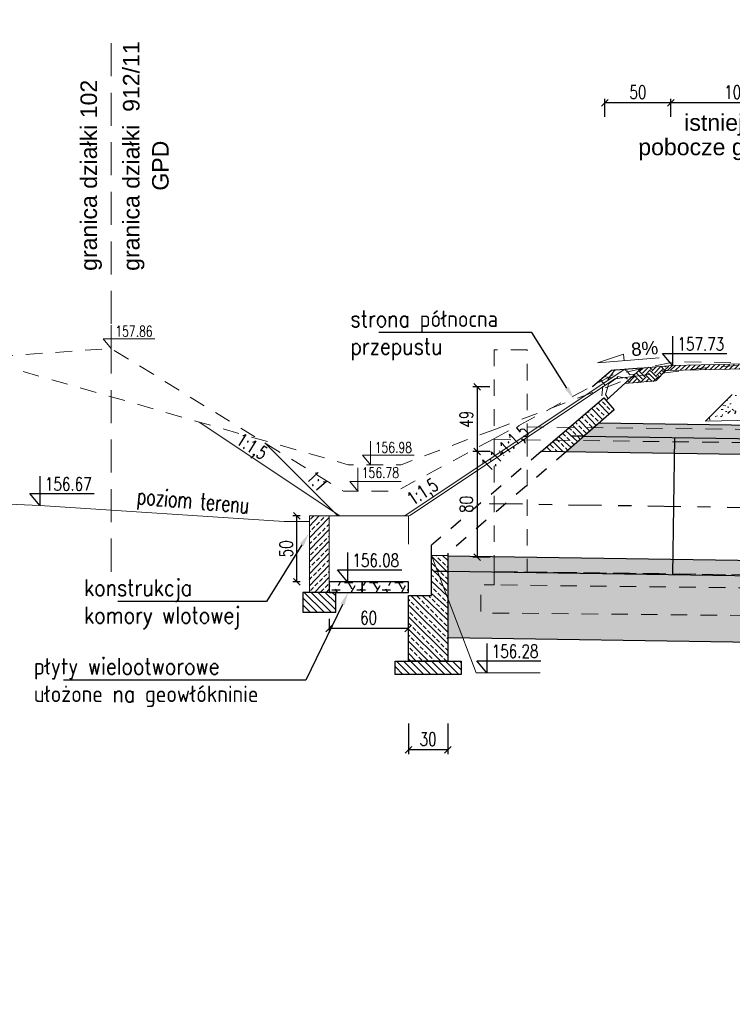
# Model space of a CAD drawing. Header units: metres. Extents: x 0 to 7550187, y 0 to 5738922.
# Tile 18 of 43: x 7549233.78 to 7549239.18, y 5738672.16 to 5738679.61. Entities that reach past the tile are written whole.
import ezdxf
from ezdxf import colors
from ezdxf.entities.mleader import LeaderData, LeaderLine
from ezdxf.enums import TextEntityAlignment as Align
from ezdxf.math import Vec2, Vec3

# ---------------------------------------------------------------- set-up
doc = ezdxf.new("R2010")
doc.units = ezdxf.units.M
doc.header["$PDSIZE"] = -1
for name, pattern in [('DASHDOT', [25.4, 12.7, -6.35, 0, -6.35]), ('DASHDOT2', [0.5, 0.25, -0.125, 0, -0.125]), ('DASHED2', [0.375, 0.25, -0.125]), ('HIDDEN', [0.375, 0.25, -0.125])]:
    doc.linetypes.add(name, pattern=pattern)
for name, color, linetype in [('__STYL_RZĘDNE', 4, 'Continuous'), ('_STYL_KONS_GRUBE', 3, 'Continuous'), ('_STYL_OPISY', 7, 'Continuous'), ('_STYL_OSIE', 5, 'DASHDOT'), ('_STYL_WYMIARY', 7, 'Continuous'), ('_STYL_WYPOSAŻENIE', 5, 'Continuous')]:
    doc.layers.add(name, color=color, linetype=linetype)
for name, color, linetype, lineweight in [('_STYL_HATCH', 7, 'Continuous', 0), ('_STYL_JEZDNIA', 5, 'Continuous', 0), ('_STYL_OPIS', 4, 'Continuous', 0), ('_STYL_PRZEPUST', 2, 'Continuous', 30), ('_STYL_TEREN', 4, 'Continuous', 0), ('D_kreskowanie', 7, 'Continuous', 5)]:
    doc.layers.add(name, color=color, linetype=linetype, lineweight=lineweight)
doc.styles.add('opis_1_50cm', font='arial.ttf', dxfattribs={"height": 12.5})
doc.styles.add('Romans', font='Romans.shx', dxfattribs={"width": 0.75})
doc.styles.get("Standard").update_dxf_attribs({"font": 'romans.shx', "width": 0.75})
doc.dimstyles.new('1-50', dxfattribs={"dimscale": 0.05, "dimtxt": 2, "dimasz": 1, "dimexe": 0.625, "dimexo": 0.625, "dimtad": 1, "dimdec": 0, "dimlfac": 100, "dimzin": 1, "dimtxsty": 'Standard', "dimblk": 'OBLIQUE', "dimcen": 1, "dimclrd": 256, "dimclre": 256, "dimclrt": 4, "dimadec": 0, "dimazin": 0, "dimtfac": 1, "dimtdec": 0, "dimtmove": 1, "dimatfit": 2, "dimfxl": 0, "dimtzin": 1, "dimarcsym": 0})
pattern_1 = [(45, (0, 6.7097), (-0.04490128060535, 0.04490128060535), []), (45, (0.0449, 6.7097), (-0.04490128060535, 0.04490128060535), [0.03175, -0.015875])]
pattern_2 = [(135, (0, 6.7097), (-0.04490128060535, -0.04490128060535), []), (135, (3e-18, 6.7546), (-0.04490128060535, -0.04490128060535), [0.03175, -0.015875])]
pattern_3 = [(0, (66524.54505, 58181.010393), (0.09525, 0.0549926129), [0.0635, -0.127]), (120, (66524.54505, 58181.010393), (-0.09524999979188, 0.05499261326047), [0.0635, -0.127]), (60, (66524.54505, 58181.010393), (2.0812e-10, 0.10998522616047), [-0.127, 0.0635])]

# ---------------------------------------------------------------- blocks, each defined once
blk = doc.blocks.new('_Oblique')
at = {"color": 0, "linetype": 'ByBlock', "lineweight": -2}
blk.add_line((-0.5, -0.5), (0.5, 0.5), dxfattribs=at)
blk = doc.blocks.new('*D28')
at = {"layer": '_STYL_WYMIARY', "lineweight": -2, "transparency": 16777216}
for p, q in [((7549237.3438, 5738676.8327), (7549237.2168, 5738676.8327)), ((7549237.248, 5738676.8327), (7549237.248, 5738676.3427)), ((7549237.3466, 5738676.3427), (7549237.2168, 5738676.3427))]:
    blk.add_line(p, q, dxfattribs=at)
at = {"layer": 'Defpoints', "color": 0, "transparency": 16777216}
for p in [(7549237.375, 5738676.8327), (7549237.248, 5738676.3427), (7549237.3779, 5738676.3427)]:
    blk.add_point(p, dxfattribs=at)
at = {"layer": '_STYL_WYMIARY', "lineweight": -2, "transparency": 16777216, "xscale": 0.05, "yscale": 0.05, "zscale": 0.05}
for p, rotation in [((7549237.248, 5738676.8327), 90), ((7549237.248, 5738676.3427), 270)]:
    blk.add_blockref('_Oblique', p, dxfattribs=dict(at, rotation=rotation))
at = {"layer": '_STYL_WYMIARY', "transparency": 16777216, "insert": (7549237.1668, 5738676.5877), "char_height": 0.1, "attachment_point": 5, "rotation": 90}
blk.add_mtext('49', dxfattribs=at)
blk = doc.blocks.new('*D13')
at = {"layer": '_STYL_WYMIARY', "lineweight": -2, "transparency": 16777216}
for p, q in [((7549238.716, 5738678.8753), (7549238.716, 5738679.0123)), ((7549239.716, 5738678.9811), (7549238.716, 5738678.9811)), ((7549239.716, 5738678.9137), (7549239.716, 5738679.0123))]:
    blk.add_line(p, q, dxfattribs=at)
at = {"layer": 'Defpoints', "color": 0, "transparency": 16777216}
for p in [(7549238.716, 5738678.9811), (7549238.716, 5738678.8441), (7549239.716, 5738678.8824)]:
    blk.add_point(p, dxfattribs=at)
at = {"layer": '_STYL_WYMIARY', "lineweight": -2, "transparency": 16777216, "xscale": 0.05, "yscale": 0.05, "zscale": 0.05, "rotation": 180}
blk.add_blockref('_Oblique', (7549238.716, 5738678.9811), dxfattribs=at)
at = {"layer": '_STYL_WYMIARY', "lineweight": -2, "transparency": 16777216, "xscale": 0.05, "yscale": 0.05, "zscale": 0.05}
blk.add_blockref('_Oblique', (7549239.716, 5738678.9811), dxfattribs=at)
at = {"layer": '_STYL_WYMIARY', "color": 4, "transparency": 16777216, "insert": (7549239.216, 5738679.0623), "char_height": 0.1, "attachment_point": 5}
blk.add_mtext('100', dxfattribs=at)
blk = doc.blocks.new('*D25')
at = {"layer": '_STYL_WYMIARY', "lineweight": -2, "transparency": 16777216}
for p, q in [((7549236.7279, 5738674.2846), (7549236.7279, 5738674.0533)), ((7549237.026, 5738674.2846), (7549237.026, 5738674.0533)), ((7549237.026, 5738674.0846), (7549236.7279, 5738674.0846))]:
    blk.add_line(p, q, dxfattribs=at)
at = {"layer": 'Defpoints', "color": 0, "transparency": 16777216}
for p in [(7549236.7279, 5738674.5107), (7549237.026, 5738674.5107), (7549236.7279, 5738674.0846)]:
    blk.add_point(p, dxfattribs=at)
at = {"layer": '_STYL_WYMIARY', "lineweight": -2, "transparency": 16777216, "xscale": 0.05, "yscale": 0.05, "zscale": 0.05, "rotation": 180}
blk.add_blockref('_Oblique', (7549236.7279, 5738674.0846), dxfattribs=at)
at = {"layer": '_STYL_WYMIARY', "lineweight": -2, "transparency": 16777216, "xscale": 0.05, "yscale": 0.05, "zscale": 0.05}
blk.add_blockref('_Oblique', (7549237.026, 5738674.0846), dxfattribs=at)
at = {"layer": '_STYL_WYMIARY', "color": 4, "transparency": 16777216, "insert": (7549236.877, 5738674.1658), "char_height": 0.1, "attachment_point": 5}
blk.add_mtext('30', dxfattribs=at)
blk = doc.blocks.new('*D26')
at = {"layer": '_STYL_WYMIARY', "lineweight": -2, "transparency": 16777216}
for p, q in [((7549238.216, 5738678.8753), (7549238.216, 5738679.0123)), ((7549238.716, 5738678.9811), (7549238.216, 5738678.9811)), ((7549238.716, 5738678.8753), (7549238.716, 5738679.0123))]:
    blk.add_line(p, q, dxfattribs=at)
at = {"layer": 'Defpoints', "color": 0, "transparency": 16777216}
for p in [(7549238.216, 5738678.9811), (7549238.216, 5738678.8441), (7549238.716, 5738678.8441)]:
    blk.add_point(p, dxfattribs=at)
at = {"layer": '_STYL_WYMIARY', "lineweight": -2, "transparency": 16777216, "xscale": 0.05, "yscale": 0.05, "zscale": 0.05, "rotation": 180}
blk.add_blockref('_Oblique', (7549238.216, 5738678.9811), dxfattribs=at)
at = {"layer": '_STYL_WYMIARY', "lineweight": -2, "transparency": 16777216, "xscale": 0.05, "yscale": 0.05, "zscale": 0.05}
blk.add_blockref('_Oblique', (7549238.716, 5738678.9811), dxfattribs=at)
at = {"layer": '_STYL_WYMIARY', "color": 4, "transparency": 16777216, "insert": (7549238.466, 5738679.0623), "char_height": 0.1, "attachment_point": 5}
blk.add_mtext('50', dxfattribs=at)
blk = doc.blocks.new('*D29')
at = {"layer": '_STYL_WYMIARY', "lineweight": -2, "transparency": 16777216}
for p, q in [((7549237.3466, 5738676.3427), (7549237.2168, 5738676.3427)), ((7549237.2481, 5738676.3427), (7549237.2481, 5738675.5426)), ((7549237.3466, 5738675.5426), (7549237.2168, 5738675.5426))]:
    blk.add_line(p, q, dxfattribs=at)
at = {"layer": 'Defpoints', "color": 0, "transparency": 16777216}
for p in [(7549237.3779, 5738676.3427), (7549237.2481, 5738675.5426), (7549237.3779, 5738675.5426)]:
    blk.add_point(p, dxfattribs=at)
at = {"layer": '_STYL_WYMIARY', "lineweight": -2, "transparency": 16777216, "xscale": 0.05, "yscale": 0.05, "zscale": 0.05}
for p, rotation in [((7549237.2481, 5738676.3427), 90), ((7549237.2481, 5738675.5426), 270)]:
    blk.add_blockref('_Oblique', p, dxfattribs=dict(at, rotation=rotation))
at = {"layer": '_STYL_WYMIARY', "transparency": 16777216, "insert": (7549237.1668, 5738675.9426), "char_height": 0.1, "attachment_point": 5, "rotation": 90}
blk.add_mtext('80', dxfattribs=at)
blk = doc.blocks.new('*D75')
at = {"layer": '_STYL_WYMIARY', "lineweight": -2, "transparency": 16777216}
for p, q in [((7549236.1268, 5738675.0771), (7549236.1268, 5738674.9723)), ((7549236.7268, 5738675.0771), (7549236.7268, 5738674.9723)), ((7549236.7268, 5738675.0035), (7549236.1268, 5738675.0035))]:
    blk.add_line(p, q, dxfattribs=at)
at = {"layer": 'Defpoints', "color": 0, "transparency": 16777216}
for p in [(7549236.1268, 5738675.1083), (7549236.7268, 5738675.1083), (7549236.1268, 5738675.0035)]:
    blk.add_point(p, dxfattribs=at)
at = {"layer": '_STYL_WYMIARY', "lineweight": -2, "transparency": 16777216, "xscale": 0.05, "yscale": 0.05, "zscale": 0.05, "rotation": 180}
blk.add_blockref('_Oblique', (7549236.1268, 5738675.0035), dxfattribs=at)
at = {"layer": '_STYL_WYMIARY', "lineweight": -2, "transparency": 16777216, "xscale": 0.05, "yscale": 0.05, "zscale": 0.05}
blk.add_blockref('_Oblique', (7549236.7268, 5738675.0035), dxfattribs=at)
at = {"layer": '_STYL_WYMIARY', "transparency": 16777216, "insert": (7549236.4268, 5738675.0848), "char_height": 0.1, "attachment_point": 5}
blk.add_mtext('60', dxfattribs=at)
blk = doc.blocks.new('*D76')
at = {"layer": '_STYL_WYMIARY', "lineweight": -2, "transparency": 16777216}
for p, q in [((7549235.9079, 5738675.8562), (7549235.8518, 5738675.8562)), ((7549235.8831, 5738675.3562), (7549235.8831, 5738675.8562)), ((7549235.9079, 5738675.3562), (7549235.8518, 5738675.3562))]:
    blk.add_line(p, q, dxfattribs=at)
at = {"layer": 'Defpoints', "color": 0, "transparency": 16777216}
for p in [(7549235.8831, 5738675.8562), (7549235.9392, 5738675.8562), (7549235.9392, 5738675.3562)]:
    blk.add_point(p, dxfattribs=at)
at = {"layer": '_STYL_WYMIARY', "lineweight": -2, "transparency": 16777216, "xscale": 0.05, "yscale": 0.05, "zscale": 0.05}
for p, rotation in [((7549235.8831, 5738675.8562), 90), ((7549235.8831, 5738675.3562), 270)]:
    blk.add_blockref('_Oblique', p, dxfattribs=dict(at, rotation=rotation))
at = {"layer": '_STYL_WYMIARY', "transparency": 16777216, "insert": (7549235.8018, 5738675.6062), "char_height": 0.1, "attachment_point": 5, "rotation": 90}
blk.add_mtext('50', dxfattribs=at)

msp = doc.modelspace()

# ---------------------------------------------------------------- hatches: boundary and pattern name
at = {"layer": '_STYL_HATCH', "transparency": 33554526}
h = msp.add_hatch(dxfattribs=at)
h.set_pattern_fill('ANSI31', color=256, scale=0.2, angle=-1.698848)
h.set_pattern_definition([(43.301152, (7549352.999638, 5738744.98352), (-0.017145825, 0.018193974), [])])
h.paths.add_polyline_path([(7549238.72789, 5738676.99348), (7549238.68982, 5738676.95553), (7549242.82783, 5738677.04348), (7549242.82789, 5738677.08348), (7549239.82845, 5738677.00974)])
at = {"layer": '_STYL_HATCH', "lineweight": 0, "transparency": 33554687}
h = msp.add_hatch(dxfattribs=at)
h.set_pattern_fill('EARTH', color=8, scale=0.01, angle=45)
h.set_pattern_definition([(45, (66583.78854, 58325.468446), (7e-18, 0.0898025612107), [0.0635, -0.0635]), (45, (66583.7717, 58325.485284), (7e-18, 0.0898025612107), [0.0635, -0.0635]), (45, (66583.75486, 58325.50212), (7e-18, 0.0898025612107), [0.0635, -0.0635]), (135, (66583.75486, 58325.51335), (-0.0898025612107, 7e-18), [0.0635, -0.0635]), (135, (66583.7717, 58325.530186), (-0.0898025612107, 7e-18), [0.0635, -0.0635]), (135, (66583.78854, 58325.547024), (-0.0898025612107, 7e-18), [0.0635, -0.0635])])
h.paths.add_polyline_path([(7549238.72789, 5738676.99348), (7549238.68974, 5738676.95552), (7549238.6784, 5738676.95522), (7549238.60102, 5738676.878), (7549238.56941, 5738676.87431), (7549238.36634, 5738676.85867), (7549238.49252, 5738676.97466)])
at = {"layer": '_STYL_HATCH', "transparency": 33554526}
h = msp.add_hatch(dxfattribs=at)
h.set_pattern_fill('AR-CONC', color=256, scale=0.001, angle=358)
h.set_pattern_definition([(48, (66524.74505, 58180.97976), (0.181517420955, -0.0222875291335), [0.01905, -0.20955]), (353, (66524.74505, 58180.97976), (-0.0285541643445, 0.192170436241), [0.01524, -0.16764058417]), (98.4514447, (66524.76018, 58180.9779), (0.1529632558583, 0.169882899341), [0.0161900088, -0.1780902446]), (44.1842, (66524.74682, 58181.03053), (0.2694466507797, -0.051477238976), [0.028575, -0.314325]), (94.63555761, (66524.76928, 58181.02624), (0.245894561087, 0.238990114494), [0.02428502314, -0.26713560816]), (349.18415117, (66524.74682, 58181.03053), (0.2458945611, 0.238990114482), [0.02285996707, -0.25145973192]), (19, (66524.77176, 58181.01696), (0.1479530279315, -0.1074941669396), [0.01905, -0.20955]), (324, (66524.77176, 58181.01696), (0.068192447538, 0.1819189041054), [0.01524, -0.16764]), (69.451445, (66524.7841, 58181.008), (0.216145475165, 0.0744247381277), [0.0161900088, -0.1780899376]), (35.5, (66524.74505, 58180.979765), (0.00603765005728, 0.0843957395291), [0, -0.165608, 0, -0.17018, 0, -0.168275]), (5.5, (66524.74505, 58180.979765), (0.0702752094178, 0.0977875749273), [0, -0.097028, 0, -0.161798, 0, -0.064135]), (325.5, (66524.68844, 58180.98174), (0.13530806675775, -0.01045729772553), [0, -0.0635, 0, -0.19812, 0, -0.26289]), (315.5, (66524.66306, 58180.98263), (0.148926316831, 0.0202413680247), [0, -0.08255, 0, -0.131572, 0, -0.18669])])
h.paths.add_polyline_path([(7549238.9775, 5738676.57165), (7549240.85681, 5738676.61159), (7549242.82789, 5738676.65348), (7549242.82796, 5738676.85348), (7549239.18127, 5738676.77483)])
at = {"layer": '_STYL_HATCH', "linetype": 'Continuous', "transparency": 33554636}
h = msp.add_hatch(dxfattribs=at)
h.set_pattern_fill('ANSI33', color=256, scale=0.01, angle=90)
h.set_pattern_definition(pattern_2)
h.paths.add_polyline_path([(7549238.286, 5738676.65751), (7549238.2073, 5738676.74828), (7549237.94726, 5738676.52605), (7549238.13262, 5738676.52384), (7549238.17094, 5738676.55707), (7549238.17109, 5738676.55707)])
h.paths.add_polyline_path([(7549238.13262, 5738676.52384), (7549237.94726, 5738676.52605), (7549237.87178, 5738676.46155), (7549238.05756, 5738676.45876)])
h.paths.add_polyline_path([(7549238.0586, 5738676.45874), (7549237.87178, 5738676.46155), (7549237.83255, 5738676.42802), (7549238.02086, 5738676.42576)])
h.paths.add_polyline_path([(7549238.02086, 5738676.42576), (7549237.83255, 5738676.42802), (7549237.73377, 5738676.3436), (7549237.89886, 5738676.34113), (7549237.92385, 5738676.34097)])
h = msp.add_hatch(dxfattribs=at)
h.set_pattern_fill('ANSI33', color=256, scale=0.01, angle=90)
h.set_pattern_definition(pattern_2)
h.paths.add_polyline_path([(7549248.72908, 5738676.39872), (7549238.17094, 5738676.55707), (7549238.05756, 5738676.45876), (7549248.72671, 5738676.29872)])
h = msp.add_hatch(dxfattribs=at)
h.set_pattern_fill('ANSI33', color=256, scale=0.01)
h.set_pattern_definition(pattern_1)
h.paths.add_polyline_path([(7549248.7281, 5738676.17869), (7549248.72742, 5738676.29871), (7549238.05847, 5738676.45875), (7549237.9224, 5738676.34077)])
at = {"layer": '_STYL_HATCH', "transparency": 33554687}
h = msp.add_hatch(dxfattribs=at)
h.set_pattern_fill('ANSI33', color=8, scale=0.01)
h.set_pattern_definition(pattern_1)
h.paths.add_polyline_path([(7549235.97789, 5738675.8562), (7549236.12789, 5738675.8562), (7549236.12789, 5738675.2762), (7549235.97789, 5738675.2762)])
at = {"layer": '_STYL_HATCH', "linetype": 'Continuous', "transparency": 33554636}
h = msp.add_hatch(dxfattribs=at)
h.set_pattern_fill('ANSI33', color=256, scale=0.01, angle=90)
h.set_pattern_definition(pattern_2)
h.paths.add_polyline_path([(7549237.02601, 5738675.55413), (7549237.02368, 5738675.55416), (7549236.90359, 5738675.55597), (7549236.90359, 5738675.25413), (7549236.72789, 5738675.25413), (7549236.72789, 5738674.7562), (7549237.02601, 5738674.7562)])
h = msp.add_hatch(dxfattribs=at)
h.set_pattern_fill('ANSI33', color=256, scale=0.01)
h.set_pattern_definition(pattern_1)
h.paths.add_polyline_path([(7549237.02601, 5738675.43412), (7549248.72789, 5738675.25859), (7549248.72789, 5738675.37863), (7549237.02368, 5738675.55416), (7549237.02376, 5738675.55421)])
at = {"layer": '_STYL_HATCH', "linetype": 'Continuous', "transparency": 33554679}
h = msp.add_hatch(dxfattribs=at)
h.set_pattern_fill('AR-SAND', color=256, scale=0.003)
h.set_pattern_definition([(37.5, (0, 0), (-0.004800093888, 0.1468239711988), [0, -0.115824, 0, -0.12954, 0, -0.123825]), (7.5, (0, 0), (0.1348569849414, 0.2150475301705), [0, -0.062484, 0, -0.104394, 0, -0.040005]), (327.5, (-0.09373, 0), (0.2372977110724, 0.0004311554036), [0, -0.0381, 0, -0.13716, 0, -0.17907]), (317.5, (-0.09373, 0), (0.2290669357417, 0.066878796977), [0, -0.01905, 0, -0.089916, 0, -0.10287])])
h.paths.add_polyline_path([(7549237.02601, 5738675.43412), (7549248.7267, 5738675.2586), (7549248.72678, 5738674.75855), (7549237.02601, 5738674.93406)])
at = {"layer": '_STYL_HATCH', "linetype": 'Continuous', "transparency": 33554457}
h = msp.add_hatch(dxfattribs=at)
h.set_pattern_fill('ANSI31', color=256, scale=0.3, angle=90)
h.set_pattern_definition([(135, (7513107.44948, 5739373.95097), (-0.026516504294, -0.026516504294), [])])
h.paths.add_polyline_path([(7549235.92789, 5738675.2762), (7549236.17789, 5738675.2762), (7549236.17789, 5738675.1262), (7549235.92789, 5738675.1262)])
h = msp.add_hatch(dxfattribs=at)
h.set_pattern_fill('ANSI31', color=256, scale=0.3, angle=90)
h.set_pattern_definition([(135, (7513108.148492, 5739373.43097), (-0.026516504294, -0.026516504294), [])])
h.paths.add_polyline_path([(7549236.6269, 5738674.7562), (7549237.12879, 5738674.7562), (7549237.12879, 5738674.6562), (7549236.6269, 5738674.6562)])
at = {"layer": '_STYL_OPISY', "transparency": 33554483}
h = msp.add_hatch(dxfattribs=at)
h.set_pattern_fill('ANGLE', color=256)
h.set_pattern_definition([(0, (66524.745, 58180.98), (0, 6.985), [5.08, -1.905]), (90, (66524.745, 58180.98), (-6.985, 4e-16), [5.08, -1.905])])
edge = h.paths.add_edge_path()
edge.add_line((7549248.72908, 5738676.39872), (7549238.17094, 5738676.55707))
edge.add_line((7549238.17094, 5738676.55707), (7549238.05756, 5738676.45876))
edge.add_line((7549238.05756, 5738676.45876), (7549248.72745, 5738676.29871))
at = {"layer": '_STYL_WYPOSAŻENIE', "transparency": 33554687}
h = msp.add_hatch(dxfattribs=at)
h.set_pattern_fill('HONEY', color=12, scale=0.02)
h.set_pattern_definition(pattern_3)
h.paths.add_polyline_path([(7549236.12789, 5738675.3562), (7549236.12789, 5738675.2762), (7549236.37789, 5738675.2762), (7549236.37789, 5738675.3562)])
h = msp.add_hatch(dxfattribs=at)
h.set_pattern_fill('HONEY', color=12, scale=0.02)
h.set_pattern_definition(pattern_3)
h.paths.add_polyline_path([(7549236.72789, 5738675.3562), (7549236.37789, 5738675.3562), (7549236.37789, 5738675.2762), (7549236.72789, 5738675.2762)])
at = {"layer": 'D_kreskowanie'}
h = msp.add_hatch(dxfattribs=at)
h.set_pattern_fill('GRAVEL', color=90, scale=0.5, angle=56.3099)
h.set_pattern_definition([(284.322687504, (77191.731506, -48423.16269), (1.52542223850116, -5.82435292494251), [0.067268, -6.659544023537]), (241.279640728, (77191.748147, -48423.227868), (2.912179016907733, 5.26965021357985), [0.115434, -11.427962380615]), (188.820347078, (77191.692677, -48423.3291), (7.34977822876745, 1.1093962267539), [0.081394, -8.05801629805]), (323.583589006, (77191.688516, -48423.560689), (-8.04314946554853, 5.96303166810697), [0.105119, -10.406779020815]), (349.143554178, (77191.773108, -48423.623092), (-6.3790515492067, 1.24807905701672), [0.1030775, -10.204686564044]), (53.583589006, (77191.87434, -48423.642507), (-5.96303166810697, -8.04314946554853), [0.105119, -10.406779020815]), (94.0041404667, (77191.936745, -48423.557915), (0.55469555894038, -8.181828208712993), [0.1390145, -13.762424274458]), (128.5652283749, (77191.927037, -48423.41924), (-7.21109744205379, 9.01388227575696), [0.131244, -12.993160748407]), (177.739465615, (77191.84522, -48423.31662), (-7.62712754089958, 0.27735442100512), [0.105475, -10.442036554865]), (231.546258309, (77191.739826, -48423.31246), (3.46687866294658, 4.29892455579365), [0.120416, -5.900381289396]), (278.707337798, (77191.664941, -48423.406759), (1.248070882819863, -8.043153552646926), [0.155724, -15.416687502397]), (195.123974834, (77191.967253, -48423.151597), (-4.43760227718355, -1.24807292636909), [0.0531505, -5.261922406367]), (227.77913439, (77191.915943, -48423.165465), (4.43760432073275, 4.853624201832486), [0.1011185, -10.010755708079]), (281.3099, (77191.848, -48423.24035), (0.416024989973, -0.277350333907), [0.0707105, -0.636396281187]), (259.508490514, (77191.778655, -48423.23619), (0.55470168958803, 2.6348256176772), [0.038079, -3.769807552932]), (348.111309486, (77191.77172, -48423.27363), (-1.52542530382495, 0.4160260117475), [0.0538515, -2.638730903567]), (87.2736565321, (77191.82442, -48423.284725), (1.0217746e-06, 1.8027756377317), [0.0874645, -2.828011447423]), (217.874951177, (77191.82858, -48423.19736), (0.9707256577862, 0.5546996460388), [0.0632455, -1.517893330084]), (72.699440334, (77191.610858, -48423.514926), (1.52542836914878, 4.992300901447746), [0.0886, -8.771422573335]), (126.6560759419, (77191.637206, -48423.430334), (3.46687355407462, -4.7149536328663), [0.0743305, -7.35870387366]), (349.508490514, (77191.74537, -48423.14189), (-2.6348256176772, 0.55470168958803), [0.0761575, -3.731729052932]), (39.920359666, (77191.820258, -48423.155757), (-4.02157830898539, -3.32819889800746), [0.0886, -8.771422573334]), (35.75385478, (77191.868794, -48423.68688), (-2.2188016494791, -1.5254242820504), [0.08544, -4.18656187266]), (351.085040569, (77191.93813, -48423.63696), (-5.96302655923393, 0.97072872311), [0.071589, -7.087321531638]), (123.1113094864, (77192.16417, -48423.41508), (-1.5254242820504, 2.21880164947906), [0.0761575, -3.731729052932]), (73.6639246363, (77192.12257, -48423.35129), (-1.94145438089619, -6.51772620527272), [0.0838155, -8.29771180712]), (125.7538547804, (77192.02827, -48423.61893), (1.52542428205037, -2.21880164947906), [0.04272, -4.22928187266]), (157.619832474, (77192.14753, -48423.44004), (-1.9414502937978, 0.6933763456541), [0.025495, -2.524014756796]), (222.273656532, (77192.12396, -48423.43033), (1.2480759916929, 0.9707246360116), [0.1030775, -1.95847531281]), (242.318905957, (77192.047685, -48423.499672), (2.357478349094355, 4.43760023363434), [0.095525, -9.456961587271]), (359.999967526, (77191.86186, -48423.30969), (-1.1094003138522, 0.1386756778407), [0.072111, -1.730664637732]), (49.467126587, (77191.933971, -48423.309687), (5.547005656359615, 6.517724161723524), [0.125897, -12.463781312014]), (117.2552959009, (77192.01579, -48423.214), (1.8027735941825, -3.605552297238), [0.051478, -5.096337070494]), (146.3099, (77191.9922, -48423.16824), (-0.69337532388, -0.138674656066), [0.03, -0.47]), (176.566337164, (77192.029657, -48423.49967), (4.02157626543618, -0.27735237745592), [0.069462, -6.876759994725]), (104.3226875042, (77191.96032, -48423.49551), (-1.52542223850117, 5.82435292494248), [0.134536, -6.592276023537]), (56.3099, (77191.92704, -48423.36516), (-0.138674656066, 0.69337532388), [0.13, -0.37]), (21.614746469, (77191.99915, -48423.25699), (5.6856782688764, 2.21879756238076), [0.079057, -7.82663715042]), (310.364504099, (77192.072646, -48423.22787), (1.38674962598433, -1.5254263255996), [0.072801, -3.56725394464]), (263.955875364, (77192.119796, -48423.283339), (-1.10940644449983, -10.67797814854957), [0.1185325, -11.73473709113]), (231.73597874, (77192.107315, -48423.401212), (-4.021579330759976, -5.130974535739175), [0.1253995, -12.414536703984])])
h.paths.add_polyline_path([(7549238.12095, 5738676.8331), (7549238.22586, 5738676.73004), (7549238.46883, 5738676.97276), (7549238.26639, 5738676.95656)])

# ---------------------------------------------------------------- linework, layer by layer
at = {"color": 90}
msp.add_lwpolyline([(7549238.22613, 5738676.72979), (7549238.49252, 5738676.97466), (7549238.26639, 5738676.95656), (7549238.12132, 5738676.83266)], dxfattribs=at)
at = {"layer": '__STYL_RZĘDNE', "color": 190, "lineweight": 0}
for points in [[(7549234.47789, 5738677.30024), (7549234.47789, 5738677.12257), (7549234.41731, 5738677.19597), (7549234.8066, 5738677.19597)], [(7549236.34428, 5738676.22017), (7549236.34428, 5738676.0425), (7549236.2837, 5738676.11591), (7549236.67299, 5738676.11591)]]:
    msp.add_lwpolyline(points, dxfattribs=at)
at = {"layer": '__STYL_RZĘDNE', "color": 4}
for points in [[(7549238.72789, 5738677.21557), (7549238.72789, 5738676.99348), (7549238.65217, 5738677.08524), (7549239.13878, 5738677.08524)], [(7549233.93789, 5738676.15557), (7549233.93789, 5738675.93348), (7549233.86217, 5738676.02524), (7549234.34878, 5738676.02524)], [(7549236.26621, 5738675.57829), (7549236.26621, 5738675.3562), (7549236.19049, 5738675.44796), (7549236.67711, 5738675.44796)], [(7549237.3212, 5738674.88967), (7549237.3212, 5738674.66758), (7549237.24548, 5738674.75934), (7549237.7321, 5738674.75934)]]:
    msp.add_lwpolyline(points, dxfattribs=at)
at = {"layer": '__STYL_RZĘDNE', "color": 150, "lineweight": 0}
msp.add_lwpolyline([(7549236.44219, 5738676.42017), (7549236.44219, 5738676.2425), (7549236.38161, 5738676.3159), (7549236.77091, 5738676.3159)], dxfattribs=at)
at = {"layer": '_STYL_HATCH', "color": 190, "lineweight": 0, "ltscale": 0.5}
for p, q in [((7549238.36184, 5738676.9642), (7549236.69984, 5738675.8562)), ((7549236.19314, 5738675.8562), (7549235.64196, 5738676.40738))]:
    msp.add_line(p, q, dxfattribs=at)
at = {"layer": '_STYL_HATCH', "color": 7}
msp.add_line((7549238.72789, 5738676.99348), (7549238.68982, 5738676.95553), dxfattribs=at)
at = {"layer": '_STYL_HATCH', "color": 150, "lineweight": 0, "ltscale": 0.5}
for p, q in [((7549238.29227, 5738676.89332), (7549236.73658, 5738675.8562)), ((7549238.44852, 5738676.91242), (7549238.29227, 5738676.89332)), ((7549235.1433, 5738676.56629), (7549236.20843, 5738675.8562))]:
    msp.add_line(p, q, dxfattribs=at)
at = {"layer": '_STYL_HATCH', "color": 12}
for p in [(7549236.12789, 5738675.8562), (7549236.72789, 5738675.64183)]:
    msp.add_line(p, (7549236.72789, 5738675.8562), dxfattribs=at)
at = {"layer": '_STYL_HATCH', "color": 190, "linetype": 'HIDDEN', "lineweight": 0, "ltscale": 0.5, "flags": 128}
for points in [[(7549218.77105, 5738676.67524), (7549224.17789, 5738676.6125), (7549228.47789, 5738676.7025), (7549234.47789, 5738677.12257), (7549236.23586, 5738676.0425), (7549236.63576, 5738676.0425), (7549237.37604, 5738676.43942)], [(7549237.37604, 5738676.43942), (7549238.27704, 5738676.9225), (7549238.74183, 5738677.0225), (7549239.54775, 5738677.0125), (7549245.92789, 5738677.0225), (7549245.92789, 5738677.08348), (7549248.15382, 5738677.0825), (7549251.0049, 5738676.3425), (7549251.9564, 5738676.3925)]]:
    msp.add_lwpolyline(points, dxfattribs=at)
at = {"layer": '_STYL_HATCH', "color": 150, "linetype": 'HIDDEN', "lineweight": 0, "ltscale": 0.5, "flags": 128}
for points in [[(7549233.37789, 5738677.0725), (7549236.2725, 5738676.2425), (7549236.6725, 5738676.2425), (7549237.37603, 5738676.50788)], [(7549237.37603, 5738676.50788), (7549238.44852, 5738676.91242), (7549239.02145, 5738676.98246), (7549239.49852, 5738677.0125), (7549242.80888, 5738677.0625), (7549245.92789, 5738677.0125), (7549245.92789, 5738677.0925), (7549248.21581, 5738677.0525), (7549250.49523, 5738676.4525), (7549254.74605, 5738676.4425)]]:
    msp.add_lwpolyline(points, dxfattribs=at)
at = {"layer": '_STYL_HATCH', "color": 12}
msp.add_lwpolyline([(7549235.97789, 5738675.8562), (7549236.12789, 5738675.8562), (7549236.12789, 5738675.2762), (7549235.97789, 5738675.2762)], close=True, dxfattribs=at)
at = {"layer": '_STYL_JEZDNIA'}
for points in [[(7549238.68974, 5738676.95552), (7549242.82796, 5738677.04347), (7549245.92795, 5738676.98249)], [(7549239.18048, 5738676.77404), (7549238.9775, 5738676.57165)], [(7549238.9775, 5738676.57165), (7549242.82789, 5738676.65348), (7549245.88315, 5738676.59338)]]:
    msp.add_lwpolyline(points, dxfattribs=at)
at = {"layer": '_STYL_JEZDNIA', "color": 3}
for points in [[(7549238.72789, 5738676.99348), (7549239.48789, 5738677.0125), (7549242.82789, 5738677.08348), (7549245.92789, 5738677.0225)], [(7549238.72789, 5738676.99348), (7549238.68982, 5738676.95553)]]:
    msp.add_lwpolyline(points, dxfattribs=at)
at = {"layer": '_STYL_KONS_GRUBE', "linetype": 'DASHED2', "ltscale": 0.25}
for p, q in [((7549238.05756, 5738676.45876), (7549237.87178, 5738676.46155)), ((7549237.73377, 5738676.3436), (7549236.90359, 5738675.63413)), ((7549237.92528, 5738676.34218), (7549237.02601, 5738675.57367)), ((7549237.02323, 5738675.43416), (7549236.90359, 5738675.43595))]:
    msp.add_line(p, q, dxfattribs=at)
at = {"layer": '_STYL_KONS_GRUBE', "color": 4, "ltscale": 0.01}
msp.add_line((7549238.74383, 5738676.44846), (7549238.72742, 5738675.4086), dxfattribs=at)
at = {"layer": '_STYL_KONS_GRUBE', "ltscale": 0.01}
msp.add_line((7549237.02368, 5738675.55416), (7549236.90359, 5738675.55597), dxfattribs=at)
at = {"layer": '_STYL_KONS_GRUBE', "color": 5, "ltscale": 0.01}
msp.add_line((7549237.02601, 5738674.93406), (7549248.72678, 5738674.75855), dxfattribs=at)
at = {"layer": '_STYL_KONS_GRUBE', "ltscale": 0.01, "flags": 128}
for points in [[(7549237.73377, 5738676.3436), (7549238.2073, 5738676.74828), (7549238.286, 5738676.65751), (7549237.92361, 5738676.34075)], [(7549248.72908, 5738676.39872), (7549238.17094, 5738676.55707), (7549238.05756, 5738676.45876), (7549248.72745, 5738676.29871)], [(7549249.02969, 5738676.17416), (7549237.73377, 5738676.3436)], [(7549236.72789, 5738675.25413), (7549236.90359, 5738675.25413), (7549236.90359, 5738675.63413)], [(7549237.02601, 5738675.57367), (7549237.02601, 5738674.7562), (7549236.72789, 5738674.7562), (7549236.72789, 5738675.25413)], [(7549237.02368, 5738675.55416), (7549249.02969, 5738675.3741), (7549249.02789, 5738674.4741), (7549248.72789, 5738674.4741), (7549248.72789, 5738675.25859), (7549237.02601, 5738675.43412)]]:
    msp.add_lwpolyline(points, dxfattribs=at)
at = {"layer": '_STYL_KONS_GRUBE', "color": 5, "ltscale": 0.01, "flags": 128}
for points in [[(7549235.92789, 5738675.1262), (7549236.17789, 5738675.1262), (7549236.17789, 5738675.2762), (7549235.92789, 5738675.2762)], [(7549236.6269, 5738674.7562), (7549237.12879, 5738674.7562), (7549237.12879, 5738674.6562), (7549236.6269, 5738674.6562)]]:
    msp.add_lwpolyline(points, close=True, dxfattribs=at)
at = {"layer": '_STYL_OPIS', "color": 90, "linetype": 'HIDDEN'}
msp.add_line((7549234.47789, 5738675.43343), (7549234.47789, 5738679.49684), dxfattribs=at)
at = {"layer": '_STYL_OPIS', "elevation": 0.01}
msp.add_lwpolyline([(7549238.36159, 5738677.02918), (7549238.35777, 5738677.07966), (7549238.15967, 5738677.01392), (7549238.62643, 5738677.05126), (7549238.15967, 5738677.01392), (7549238.35777, 5738677.07966), (7549238.36159, 5738677.02918)], dxfattribs=at)
at = {"layer": '_STYL_OPIS', "color": 5}
msp.add_lwpolyline([(7549236.90359, 5738675.55597), (7549237.24022, 5738674.66758), (7549237.72622, 5738674.66758)], dxfattribs=at)
at = {"layer": '_STYL_OSIE', "linetype": 'DASHDOT2', "flags": 128}
msp.add_lwpolyline([(7549237.34143, 5738675.94944), (7549249.02969, 5738675.77412)], dxfattribs=at)
at = {"layer": '_STYL_PRZEPUST', "color": 8, "linetype": 'HIDDEN', "lineweight": 0, "ltscale": 0.5}
msp.add_line((7549237.62789, 5738676.43048), (7549237.62789, 5738675.43044), dxfattribs=at)
for points in [[(7549237.62789, 5738676.43048), (7549237.62789, 5738677.11348), (7549237.37789, 5738677.11348), (7549237.37789, 5738676.25285)], [(7549237.62789, 5738676.52985), (7549248.67789, 5738676.39831)], [(7549249.02789, 5738675.29421), (7549237.37789, 5738675.43343), (7549237.37789, 5738676.43348), (7549249.02682, 5738676.29349)]]:
    msp.add_lwpolyline(points, dxfattribs=at)
msp.add_lwpolyline([(7549237.37789, 5738675.43343), (7549249.02789, 5738675.29421), (7549249.02789, 5738675.19421), (7549237.37789, 5738675.33342)], close=True, dxfattribs=at)
at = {"layer": '_STYL_PRZEPUST', "color": 8, "linetype": 'HIDDEN', "lineweight": 0, "ltscale": 0.5, "flags": 128}
msp.add_lwpolyline([(7549249.02789, 5738675.19563), (7549249.12789, 5738675.19444), (7549249.12702, 5738675.00702), (7549237.27691, 5738675.12132), (7549237.27789, 5738675.33461), (7549237.37789, 5738675.33343)], dxfattribs=at)
at = {"layer": '_STYL_TEREN', "color": 3}
for p, q in [((7549238.12132, 5738676.83266), (7549238.26639, 5738676.95656)), ((7549238.26639, 5738676.95656), (7549238.72789, 5738676.99348))]:
    msp.add_line(p, q, dxfattribs=at)
at = {"layer": '_STYL_TEREN'}
msp.add_line((7549235.78789, 5738675.81348), (7549235.97789, 5738675.81348), dxfattribs=at)
at = {"layer": '_STYL_TEREN', "color": 7, "flags": 128}
msp.add_lwpolyline([(7549238.72789, 5738676.99348), (7549238.68974, 5738676.95552), (7549238.6784, 5738676.95522), (7549238.60102, 5738676.878), (7549238.56941, 5738676.87431), (7549238.36634, 5738676.85867), (7549238.49252, 5738676.97466), (7549238.72789, 5738676.99348)], dxfattribs=at)
at = {"layer": '_STYL_TEREN', "flags": 128}
msp.add_lwpolyline([(7549235.78789, 5738675.81348), (7549233.93789, 5738675.93348), (7549228.59789, 5738676.16348), (7549223.02789, 5738676.16348), (7549218.76916, 5738675.89348)], dxfattribs=at)
at = {"layer": '_STYL_WYPOSAŻENIE', "color": 12}
for points in [[(7549236.12789, 5738675.2762), (7549236.37789, 5738675.2762), (7549236.37789, 5738675.3562), (7549236.12789, 5738675.3562)], [(7549236.37789, 5738675.2762), (7549236.72789, 5738675.2762), (7549236.72789, 5738675.3562), (7549236.37789, 5738675.3562)]]:
    msp.add_lwpolyline(points, close=True, dxfattribs=at)

# ---------------------------------------------------------------- texts
at = {"style": 'opis_1_50cm'}
for s, rotation, p in [('granica działki  912/11', 90.000001, (7549234.69167, 5738677.71029)), ('istniejące', 0.000001, (7549238.81669, 5738678.77077)), ('pobocze gruntowe', 0.000001, (7549238.4688, 5738678.58562))]:
    msp.add_text(s, height=0.125, rotation=rotation, dxfattribs=at).set_placement(p)
at = {"color": 8, "style": 'opis_1_50cm'}
msp.add_text('granica działki 102', height=0.125, rotation=90.000001, dxfattribs=at).set_placement((7549234.36968, 5738677.71029))
at = {"color": 10, "style": 'opis_1_50cm'}
msp.add_text('GPD', height=0.125, rotation=90.000001, dxfattribs=at).set_placement((7549234.91221, 5738678.31716))
at = {"layer": '__STYL_RZĘDNE', "color": 190, "lineweight": 0, "style": 'Romans', "width": 0.75}
for s, p in [('157.86', (7549234.64967, 5738677.2131)), ('156.78', (7549236.51606, 5738676.14303))]:
    msp.add_text(s, height=0.08, dxfattribs=at).set_placement(p, align=Align.CENTER)
at = {"layer": '__STYL_RZĘDNE', "style": 'Romans', "width": 0.75}
for s, p in [('157.73', (7549238.94261, 5738677.10665)), ('156.67', (7549234.15261, 5738676.04665)), ('156.08', (7549236.48093, 5738675.46937)), ('156.28', (7549237.53592, 5738674.78075))]:
    msp.add_text(s, height=0.1, dxfattribs=at).set_placement(p, align=Align.CENTER)
at = {"layer": '__STYL_RZĘDNE', "color": 150, "lineweight": 0, "style": 'Romans', "width": 0.75}
msp.add_text('156.98', height=0.08, dxfattribs=at).set_placement((7549236.61397, 5738676.33303), align=Align.CENTER)
at = {"layer": '_STYL_OPIS', "style": 'Romans', "width": 0.7}
for s, height, rotation, p in [('1:1÷1:1,5', 0.1, 43.750908, (7549237.33789, 5738676.18446)), ('1:1,5', 0.1, 327.203374, (7549235.41612, 5738676.40535)), ('1:1', 0.1, 312.606005, (7549235.94977, 5738676.13989)), ('1:1,5', 0.1, 32.796626, (7549236.76076, 5738675.932)), ('poziom terenu', 0.125, 355.111265, (7549234.66889, 5738675.94584))]:
    msp.add_text(s, height=height, rotation=rotation, dxfattribs=at).set_placement(p)
at = {"layer": '_STYL_OPIS', "insert": (7549238.41854, 5738677.06325, 0.01), "char_height": 0.10125, "width": 0.2181721, "attachment_point": 7, "rotation": 4.322353, "style": 'opis_1_50cm'}
msp.add_mtext('8%', dxfattribs=at)

# ---------------------------------------------------------------- dimensions: what is measured, and where the dimension line sits
at = {"layer": '_STYL_WYMIARY'}
for base, p1, p2, picture, middle in [((7549238.21597, 5738678.98108), (7549238.71597, 5738678.84409), (7549238.21597, 5738678.84409), '*D26', (7549238.46597, 5738679.06233)), ((7549238.71597, 5738678.98108), (7549239.71597, 5738678.88245), (7549238.71597, 5738678.84409), '*D13', (7549239.21597, 5738679.06233))]:
    dim = msp.add_linear_dim(base=base, p1=p1, p2=p2, angle=180, dimstyle='1-50', dxfattribs=at)
    dim.commit()
    dim.dimension.update_dxf_attribs({"geometry": picture, "text_midpoint": middle})
for base, p1, p2, picture, middle in [((7549237.24804, 5738676.34268), (7549237.375, 5738676.83266), (7549237.37789, 5738676.34268), '*D28', (7549237.16679, 5738676.58767)), ((7549237.24808, 5738675.5426), (7549237.37789, 5738676.34268), (7549237.37789, 5738675.5426), '*D29', (7549237.16683, 5738675.94264)), ((7549235.88307, 5738675.8562), (7549235.93916, 5738675.3562), (7549235.93916, 5738675.8562), '*D76', (7549235.80182, 5738675.6062))]:
    dim = msp.add_linear_dim(base=base, p1=p1, p2=p2, angle=90, dimstyle='1-50', override={"dimclrt": 256}, dxfattribs=at)
    dim.commit()
    dim.dimension.update_dxf_attribs({"geometry": picture, "text_midpoint": middle})
dim = msp.add_linear_dim(base=(7549236.12683, 5738675.0035), p1=(7549236.72683, 5738675.10831), p2=(7549236.12683, 5738675.10831), dimstyle='1-50', override={"dimclrt": 256}, dxfattribs=at)
dim.commit()
dim.dimension.update_dxf_attribs({"geometry": '*D75', "text_midpoint": (7549236.42683, 5738675.08475)})
dim = msp.add_aligned_dim(p1=(7549237.02601, 5738674.51069), p2=(7549236.72789, 5738674.51069), distance=0.42611, dimstyle='1-50', dxfattribs=at)
dim.commit()
dim.dimension.update_dxf_attribs({"geometry": '*D25', "text_midpoint": (7549236.87695, 5738674.16583)})

# ---------------------------------------------------------------- leaders
at = {"layer": '_STYL_OPIS', "color": 5}
ml = msp.add_multileader_mtext('Standard', dxfattribs=at)
ml.set_content('{\\W0.85;\\C3;strona północna\\P\\C5;przepustu}', color=5, style='Romans')
ml.set_leader_properties()
ml.build(insert=Vec2(0, 0))
ml.multileader.update_dxf_attribs({"text_left_attachment_type": 6, "text_right_attachment_type": 6, "dogleg_length": 0.03678, "arrow_head_size": 0.1})
ctx = ml.context
ctx.base_point, ctx.char_height, ctx.arrow_head_size, ctx.landing_gap_size, ctx.plane_origin = Vec3(7549236.24953, 5738677.2434, -201.56535), 0.125, 0.1, 0.04, Vec3(7549235.86615, 5738678.10008, -201.56535)
ctx.left_attachment, ctx.right_attachment = 6, 6
notes = []
notes.append((ctx, [(0, (1, 1, 0), (7549237.66154, 5738677.2434, -201.56535), (-1, 0), 0.03678, [(0, [(7549237.98235, 5738676.73841, -201.56535)], 0, [])])]))
ctx.mtext.insert, ctx.mtext.width, ctx.mtext.flow_direction = Vec3(7549236.28953, 5738677.41007, -201.56535), 1.3613123, 5
at = {"layer": '_STYL_OPIS', "color": 12}
ml = msp.add_multileader_mtext('Standard', dxfattribs=at)
ml.set_content('{\\W0.85;\\C12;konstrukcja\\Pkomory wlotowej}', color=5, style='Romans')
ml.set_leader_properties()
ml.build(insert=Vec2(0, 0))
ml.multileader.update_dxf_attribs({"text_left_attachment_type": 6, "text_right_attachment_type": 6, "dogleg_length": 0.03678, "arrow_head_size": 0.1})
ctx = ml.context
ctx.base_point, ctx.char_height, ctx.arrow_head_size, ctx.landing_gap_size, ctx.plane_origin = Vec3(7549234.23134, 5738675.20838), 0.125, 0.1, 0.04, Vec3(7549233.85808, 5738676.06506)
ctx.left_attachment, ctx.right_attachment = 6, 6
notes.append((ctx, [(0, (1, 1, 0), (7549235.65347, 5738675.20838), (-1, 0), 0.03678, [(0, [(7549235.97428, 5738675.72216)], 0, [])])]))
ctx.mtext.insert, ctx.mtext.width, ctx.mtext.flow_direction = Vec3(7549234.27134, 5738675.37505), 2.1278878, 5
ml = msp.add_multileader_mtext('Standard', dxfattribs=at)
ml.set_content('{\\W0.85;\\C12;płyty wielootworowe\\Pułożone na geowłókninie}', color=5, style='Romans')
ml.set_leader_properties()
ml.build(insert=Vec2(0, 0))
ml.multileader.update_dxf_attribs({"text_left_attachment_type": 6, "text_right_attachment_type": 6, "dogleg_length": 0.03678, "arrow_head_size": 0.1})
ctx = ml.context
ctx.base_point, ctx.char_height, ctx.arrow_head_size, ctx.landing_gap_size, ctx.plane_origin = Vec3(7549233.85154, 5738674.61279), 0.125, 0.1, 0.04, Vec3(7549234.15625, 5738675.46947)
ctx.left_attachment, ctx.right_attachment = 6, 6
notes.append((ctx, [(0, (1, 1, 0), (7549235.95164, 5738674.61279), (-1, 0), 0.03678, [(0, [(7549236.27245, 5738675.2762)], 0, [])])]))
ctx.mtext.insert, ctx.mtext.width, ctx.mtext.flow_direction = Vec3(7549233.89154, 5738674.77946), 2.1278878, 5
at = {"layer": '_STYL_OPISY', "linetype": 'Continuous'}
ml = msp.add_multileader_mtext('Standard', dxfattribs=at)
ml.set_content('{\\fArial|b0|i0|c238|p34;\\W0.95;DW807}', color=256)
ml.set_leader_properties(linetype='Continuous')
ml.build(insert=Vec2(0, 0))
ml.multileader.update_dxf_attribs({"text_right_attachment_type": 6, "dogleg_length": 0.36, "arrow_head_size": 0.06532})
ctx = ml.context
ctx.base_point, ctx.char_height, ctx.arrow_head_size, ctx.landing_gap_size, ctx.plane_origin, ctx.plane_x_axis, ctx.plane_y_axis = Vec3(7549922.91842, 5738705.78773), 0.54432, 0.06532, 0.03266, Vec3(7549915.78608, 5738708.33501), Vec3(0.8980722, 0.439848), Vec3(-0.439848, 0.8980722)
ctx.right_attachment, ctx.text_align_type = 6, 2
notes.append((ctx, [(0, (0, 0, 0), (0, 0), (1, 0), 1, [])]))
ctx.mtext.insert, ctx.mtext.text_direction, ctx.mtext.rotation, ctx.mtext.alignment, ctx.mtext.flow_direction = Vec3(7549924.90976, 5738707.07125), Vec3(0.8980722, 0.439848), 0.4554294, 3, 5
ml = msp.add_multileader_mtext('Standard', dxfattribs=at)
ml.set_content('{\\fArial|b0|i0|c238|p34;\\W0.95;GARWOLIN}', color=256)
ml.set_leader_properties(linetype='Continuous')
ml.build(insert=Vec2(0, 0))
ml.multileader.update_dxf_attribs({"text_right_attachment_type": 6, "dogleg_length": 0.36, "arrow_head_size": 0.054})
ctx = ml.context
ctx.base_point, ctx.char_height, ctx.arrow_head_size, ctx.landing_gap_size, ctx.plane_origin, ctx.plane_x_axis, ctx.plane_y_axis = Vec3(7549922.68643, 5738702.77508), 0.45, 0.054, 0.027, Vec3(7549916.82354, 5738705.09313), Vec3(0.91515, 0.4031135), Vec3(-0.4031135, 0.91515)
ctx.right_attachment, ctx.text_align_type = 6, 2
notes.append((ctx, [(0, (0, 0, 0), (0, 0), (1, 0), 1, [])]))
ctx.mtext.insert, ctx.mtext.text_direction, ctx.mtext.rotation, ctx.mtext.alignment, ctx.mtext.flow_direction = Vec3(7549925.5208, 5738704.27364), Vec3(0.91515, 0.4031135), 0.4149165, 3, 5
ml = msp.add_multileader_mtext('Standard', dxfattribs=at)
ml.set_content('{\\fArial|b0|i0|c238|p34;\\W0.95;MACIEJOWICE}', color=256)
ml.set_leader_properties(linetype='Continuous')
ml.build(insert=Vec2(0, 0))
ml.multileader.update_dxf_attribs({"text_right_attachment_type": 6, "dogleg_length": 0.36, "arrow_head_size": 0.054})
ctx = ml.context
ctx.base_point, ctx.char_height, ctx.arrow_head_size, ctx.landing_gap_size, ctx.plane_origin, ctx.plane_x_axis, ctx.plane_y_axis = Vec3(7549898.48062, 5738695.72685), 0.45, 0.054, 0.027, Vec3(7549903.75997, 5738702.85813), Vec3(0.9196446, 0.3927516), Vec3(-0.3927516, 0.9196446)
ctx.right_attachment = 6
notes.append((ctx, [(0, (0, 0, 0), (0, 0), (1, 0), 1, [])]))
ctx.mtext.insert, ctx.mtext.text_direction, ctx.mtext.rotation, ctx.mtext.flow_direction = Vec3(7549898.41557, 5738695.9479), Vec3(0.9196446, 0.3927516), 0.4036217, 5
at = {"layer": '_STYL_OPISY'}
ml = msp.add_multileader_mtext('Standard', dxfattribs=at)
ml.set_content('{\\W0.85;\\C256;chodnik}', color=5, style='Romans')
ml.set_leader_properties(color=256, lineweight=-1)
ml.build(insert=Vec2(0, 0))
ml.multileader.update_dxf_attribs({"text_left_attachment_type": 6, "text_right_attachment_type": 6, "dogleg_length": 0.07355, "arrow_head_size": 0.2})
ctx = ml.context
ctx.base_point, ctx.char_height, ctx.arrow_head_size, ctx.landing_gap_size, ctx.plane_origin = Vec3(7549911.27105, 5738695.04221), 0.3, 0.2, 0.08, Vec3(7549912.20485, 5738694.70922)
ctx.left_attachment, ctx.right_attachment = 6, 6
notes.append((ctx, [(0, (0, 0, 0), (0, 0), (1, 0), 1, [])]))
ctx.mtext.insert, ctx.mtext.flow_direction = Vec3(7549911.35105, 5738695.40221), 5
for ctx, leaders in notes:
    for number, flags, end, landing, length, lines in leaders:
        leader = LeaderData()
        leader.index, (leader.has_last_leader_line, leader.has_dogleg_vector, leader.attachment_direction) = number, flags
        leader.last_leader_point, leader.dogleg_vector, leader.dogleg_length = Vec3(end), Vec3(landing), length
        for number, points, colour, breaks in lines:
            line = LeaderLine()
            line.index, line.vertices, line.color, line.breaks = number, Vec3.list(points), colors.encode_raw_color(colour), breaks
            leader.lines.append(line)
        ctx.leaders.append(leader)

doc.saveas('drawing.dxf')
